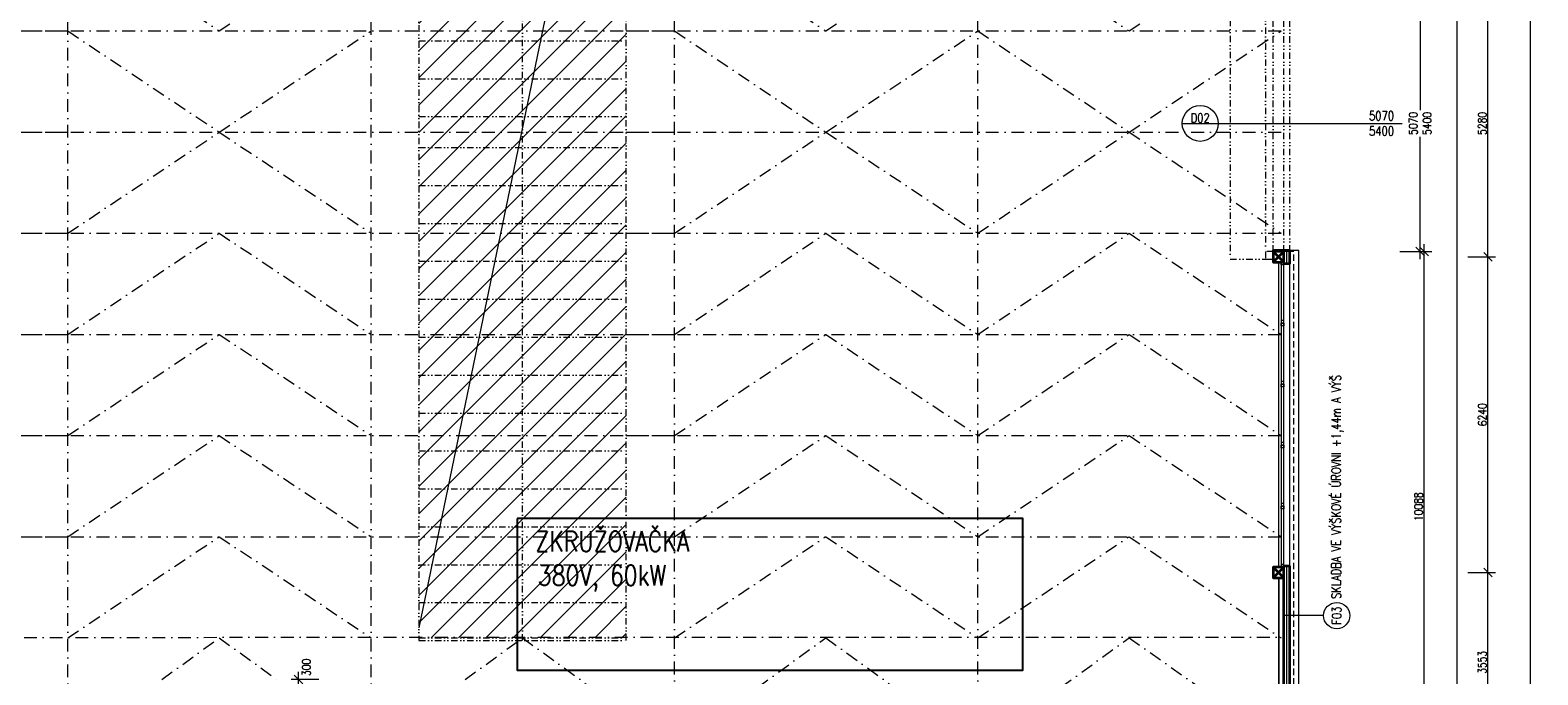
# Model space of a CAD drawing. Header units: millimetres. Extents: x -485339 to 286898, y -1189934 to 1602269.
# Tile 85 of 230: x -68625 to -38799, y -1040327 to -1027579. Entities that reach past the tile are written whole.
import ezdxf
from ezdxf.enums import TextEntityAlignment as Align

# ---------------------------------------------------------------- set-up
doc = ezdxf.new("R2010")
doc.units = ezdxf.units.MM
doc.header["$LTSCALE"] = 10
for name, pattern in [('DASHDOT', [25.4, 12.7, -6.35, 0, -6.35]), ('DASHED', [19.05, 12.7, -6.35]), ('DĚLICÍ2', [15.875, 6.35, -3.175, 0, -3.175, 0, -3.175]), ('ČÁRKOVANÁ2', [9.525, 6.35, -3.175])]:
    doc.linetypes.add(name, pattern=pattern)
doc.layers.get('Defpoints').update_dxf_attribs({"lineweight": 0})
for name, color, linetype, lineweight in [('N_dveře', 10, 'Continuous', 18), ('N_okna', 10, 'Continuous', 18), ('N_popis', 10, 'Continuous', 18), ('N_popis_otvory', 10, 'Continuous', 18), ('N_čáry_obv.plášt', 212, 'Continuous', 18), ('N_čáry_obv.plášt_obrys', 212, 'Continuous', 35), ('N_čáry_plné', 10, 'Continuous', 18), ('N_šrary', 10, 'Continuous', 18), ('St_kóty', 132, 'Continuous', 18), ('St_sloupy_opláštění_půdorys', 25, 'Continuous', 35), ('St_čáry_nad', 250, 'DĚLICÍ2', 18), ('St_čáry_osy', 250, 'DASHDOT', 18), ('St_čáry_plné', 250, 'Continuous', 18), ('St_čáry_pod', 250, 'ČÁRKOVANÁ2', 18)]:
    doc.layers.add(name, color=color, linetype=linetype, lineweight=lineweight)
for name, color, linetype in [('VYBAVENÍ', 222, 'Continuous'), ('VYBAVENÍ_POPIS', 222, 'Continuous'), ('VYBAVENÍ_POŽADAVKY', 200, 'Continuous')]:
    doc.layers.add(name, color=color, linetype=linetype)
doc.styles.get("Standard").update_dxf_attribs({"font": 'simplex.shx', "width": 0.8})
doc.linetypes.add('ZIGZAG', pattern='A,0.00254,-5.08,[131,ltypeshp.shx,S=5.08,R=0,X=-5.08,Y=0],-10.16,[131,ltypeshp.shx,S=5.08,R=180,X=5.08,Y=0],-5.08', length=20.32254)
doc.dimstyles.new('stavebníM100', dxfattribs={"dimtxt": 165, "dimasz": 170, "dimexe": 150, "dimexo": 100, "dimgap": 30, "dimtad": 1, "dimdec": 0, "dimtxsty": 'Standard', "dimblk": 'OBLIQUE', "dimcen": -2.5, "dimdle": 150, "dimclrd": 256, "dimclre": 256, "dimclrt": 256, "dimadec": 4, "dimazin": 0, "dimtfac": 1, "dimtdec": 0, "dimtmove": 2, "dimatfit": 3, "dimldrblk": 'OBLIQUE', "dimfxl": 400, "dimfxlon": 1, "dimlwd": -1, "dimlwe": -1, "dimarcsym": 0})

# ---------------------------------------------------------------- blocks, each defined once
blk = doc.blocks.new('*U5511')
at = {"layer": 'St_čáry_osy', "ltscale": 2}
blk.add_lwpolyline([(-3000, -1000), (-4, 1000), (3000, -1000)], dxfattribs=at)
blk = doc.blocks.new('*U5510')
at = {"layer": 'St_čáry_osy', "ltscale": 2}
for p in [(60000, 8000), (72000, 8000), (60000, 6000), (72000, 6000), (60000, 4000), (72000, 4000), (60000, 2000), (72000, 2000), (60000, 0), (72000, 0)]:
    blk.add_blockref('*U5511', p, dxfattribs=at)
blk = doc.blocks.new('*U5513')
at = {"layer": 'St_čáry_osy', "ltscale": 2}
blk.add_lwpolyline([(-3000, -1000), (-4, 1000), (3000, -1000)], dxfattribs=at)
blk = doc.blocks.new('*U5512')
at = {"layer": 'St_čáry_osy', "ltscale": 2}
for p in [(60000, 8000), (72000, 8000), (60000, 6000), (72000, 6000)]:
    blk.add_blockref('*U5513', p, dxfattribs=at)
blk = doc.blocks.new('*U5515')
at = {"layer": 'St_čáry_osy', "ltscale": 2}
for points in [[(-3950, 8000), (9058, 8000)], [(-3950, 6000), (9058, 6000)], [(-3950, 4000), (9058, 4000)], [(-3950, 2000), (9058, 2000)], [(-3950, 0), (9058, 0)], [(-3950, -2000), (9058, -2000)], [(-3950, -4000), (9058, -4000)], [(-3950, -6000), (9058, -6000)], [(-3950, -8000), (9058, -8000)]]:
    blk.add_lwpolyline(points, dxfattribs=at)
blk = doc.blocks.new('*U5514')
at = {"layer": 'St_čáry_osy', "ltscale": 2}
for p in [(48000, 0), (60000, 0), (72000, 0)]:
    blk.add_blockref('*U5515', p, dxfattribs=at)
blk = doc.blocks.new('G$C7F8F446A')
at = {"layer": 'St_čáry_plné', "color": 0, "linetype": 'ByBlock', "ltscale": 2}
for p, q in [((20055, 4100), (-55, 4100)), ((-55, 0), (20055, 0))]:
    blk.add_line(p, q, dxfattribs=at)
for points in [[(-55, 4100), (-55, 0)], [(695, 4100), (695, 0)], [(1445, 4100), (1445, 0)], [(2195, 4100), (2195, 0)], [(2945, 4100), (2945, 0)], [(3695, 4100), (3695, 0)], [(4445, 4100), (4445, 0)], [(5195, 4100), (5195, 0)], [(5945, 4100), (5945, 0)], [(6695, 4100), (6695, 0)], [(7445, 4100), (7445, 0)], [(8195, 4100), (8195, 0)], [(8945, 4100), (8945, 0)], [(9695, 4100), (9695, 0)], [(10305, 4100), (10305, 0)], [(11055, 4100), (11055, 0)], [(11805, 4100), (11805, 0)], [(12555, 4100), (12555, 0)], [(13305, 4100), (13305, 0)], [(14055, 4100), (14055, 0)], [(14805, 4100), (14805, 0)], [(15555, 4100), (15555, 0)], [(16305, 4100), (16305, 0)], [(17055, 4100), (17055, 0)], [(17805, 4100), (17805, 0)], [(18555, 4100), (18555, 0)], [(19305, 4100), (19305, 0)], [(20055, 4100), (20055, 0)], [(-55, 2050), (20000, 2050)]]:
    blk.add_lwpolyline(points, dxfattribs=at)
at = {"layer": 'St_čáry_pod', "color": 0, "linetype": 'ByBlock', "ltscale": 2}
for p, q in [((0, 4100), (0, 0)), ((20000, 0), (20000, 4100))]:
    blk.add_line(p, q, dxfattribs=at)
blk = doc.blocks.new('G$C0F2906C7')
at = {"layer": 'St_sloupy_opláštění_půdorys', "ltscale": 2}
blk.add_lwpolyline([(-105, -105), (105, -105), (105, 105), (-105, 105)], close=True, dxfattribs=at)
for points in [[(-105, 105), (105, -105)], [(105, 105), (-105, -105)]]:
    blk.add_lwpolyline(points, dxfattribs=at)
blk = doc.blocks.new('_OBLIQUE')
at = {"color": 0, "linetype": 'ByBlock'}
blk.add_line((-0.5, -0.5), (0.5, 0.5), dxfattribs=at)
blk = doc.blocks.new('*D5765')
at = {"layer": 'Defpoints', "color": 0}
for p in [(-43705, -1031958), (-41047, -1031958), (-59725, -1042046)]:
    blk.add_point(p, dxfattribs=at)
at = {"layer": 'St_kóty'}
for p, q in [((-41447, -1031958), (-40897, -1031958)), ((-41047, -1042196), (-41047, -1031808)), ((-41447, -1042046), (-40897, -1042046))]:
    blk.add_line(p, q, dxfattribs=at)
at = {"layer": 'St_kóty', "linetype": 'ByBlock', "xscale": 170, "yscale": 170, "zscale": 170}
for p, rotation in [((-41047, -1031958), 90), ((-41047, -1042046), 270)]:
    blk.add_blockref('_OBLIQUE', p, dxfattribs=dict(at, rotation=rotation))
at = {"layer": 'St_kóty', "insert": (-41159, -1037002), "char_height": 165, "attachment_point": 5, "rotation": 90}
blk.add_mtext('10088', dxfattribs=at)
blk = doc.blocks.new('*D5766')
at = {"layer": 'Defpoints', "color": 0}
for p in [(-43705, -1026888), (-41127, -1026888), (-43705, -1031958)]:
    blk.add_point(p, dxfattribs=at)
at = {"layer": 'St_kóty'}
for p, q in [((-41527, -1026888), (-40977, -1026888)), ((-41127, -1026738), (-41127, -1029160)), ((-41127, -1032108), (-41127, -1029685)), ((-41527, -1031958), (-40977, -1031958))]:
    blk.add_line(p, q, dxfattribs=at)
at = {"layer": 'St_kóty', "linetype": 'ByBlock', "xscale": 170, "yscale": 170, "zscale": 170}
for p, rotation in [((-41127, -1026888), 90), ((-41127, -1031958), 270)]:
    blk.add_blockref('_OBLIQUE', p, dxfattribs=dict(at, rotation=rotation))
at = {"layer": 'St_kóty', "insert": (-41127, -1029423), "char_height": 165, "attachment_point": 5, "rotation": 90}
blk.add_mtext('5070\\P5400', dxfattribs=at)
blk = doc.blocks.new('*D5771')
at = {"layer": 'Defpoints', "color": 0}
for p in [(-43625, -992923), (-40393, -992923), (-59739, -1042046)]:
    blk.add_point(p, dxfattribs=at)
at = {"layer": 'St_kóty'}
for p, q in [((-40393, -1042196), (-40393, -992773)), ((-40793, -992923), (-40243, -992923)), ((-40793, -1042046), (-40243, -1042046))]:
    blk.add_line(p, q, dxfattribs=at)
at = {"layer": 'St_kóty', "linetype": 'ByBlock', "xscale": 170, "yscale": 170, "zscale": 170}
for p, rotation in [((-40393, -992923), 90), ((-40393, -1042046), 270)]:
    blk.add_blockref('_OBLIQUE', p, dxfattribs=dict(at, rotation=rotation))
at = {"layer": 'St_kóty', "insert": (-40506, -1017484), "char_height": 165, "attachment_point": 5, "rotation": 90}
blk.add_mtext('49123', dxfattribs=at)
blk = doc.blocks.new('*D5774')
at = {"layer": 'Defpoints', "color": 0}
for p in [(-43930, -1038303), (-39785, -1038303), (-43930, -1041856)]:
    blk.add_point(p, dxfattribs=at)
at = {"layer": 'St_kóty'}
for p, q in [((-39785, -1042006), (-39785, -1038153)), ((-40185, -1038303), (-39635, -1038303)), ((-40185, -1041856), (-39635, -1041856))]:
    blk.add_line(p, q, dxfattribs=at)
at = {"layer": 'St_kóty', "linetype": 'ByBlock', "xscale": 170, "yscale": 170, "zscale": 170}
for p, rotation in [((-39785, -1038303), 90), ((-39785, -1041856), 270)]:
    blk.add_blockref('_OBLIQUE', p, dxfattribs=dict(at, rotation=rotation))
at = {"layer": 'St_kóty', "insert": (-39898, -1040079), "char_height": 165, "attachment_point": 5, "rotation": 90}
blk.add_mtext('3553', dxfattribs=at)
blk = doc.blocks.new('*D5775')
at = {"layer": 'Defpoints', "color": 0}
for p in [(-43930, -1032063), (-39785, -1032063), (-43930, -1038303)]:
    blk.add_point(p, dxfattribs=at)
at = {"layer": 'St_kóty'}
for p, q in [((-39785, -1038453), (-39785, -1031913)), ((-40185, -1032063), (-39635, -1032063)), ((-40185, -1038303), (-39635, -1038303))]:
    blk.add_line(p, q, dxfattribs=at)
at = {"layer": 'St_kóty', "linetype": 'ByBlock', "xscale": 170, "yscale": 170, "zscale": 170}
for p, rotation in [((-39785, -1032063), 90), ((-39785, -1038303), 270)]:
    blk.add_blockref('_OBLIQUE', p, dxfattribs=dict(at, rotation=rotation))
at = {"layer": 'St_kóty', "insert": (-39898, -1035183), "char_height": 165, "attachment_point": 5, "rotation": 90}
blk.add_mtext('6240', dxfattribs=at)
blk = doc.blocks.new('*D5776')
at = {"layer": 'Defpoints', "color": 0}
for p in [(-43930, -1026783), (-39785, -1026783), (-43930, -1032063)]:
    blk.add_point(p, dxfattribs=at)
at = {"layer": 'St_kóty'}
for p, q in [((-40185, -1026783), (-39635, -1026783)), ((-39785, -1032213), (-39785, -1026633)), ((-40185, -1032063), (-39635, -1032063))]:
    blk.add_line(p, q, dxfattribs=at)
at = {"layer": 'St_kóty', "linetype": 'ByBlock', "xscale": 170, "yscale": 170, "zscale": 170}
for p, rotation in [((-39785, -1026783), 90), ((-39785, -1032063), 270)]:
    blk.add_blockref('_OBLIQUE', p, dxfattribs=dict(at, rotation=rotation))
at = {"layer": 'St_kóty', "insert": (-39898, -1029423), "char_height": 165, "attachment_point": 5, "rotation": 90}
blk.add_mtext('5280', dxfattribs=at)
blk = doc.blocks.new('*D5783')
at = {"layer": 'Defpoints', "color": 0}
for p in [(-43625, -992923), (-59725, -1060478), (-38949, -1060478)]:
    blk.add_point(p, dxfattribs=at)
at = {"layer": 'St_kóty'}
for p, q in [((-38949, -992773), (-38949, -1060628)), ((-39349, -992923), (-38799, -992923)), ((-39349, -1060478), (-38799, -1060478))]:
    blk.add_line(p, q, dxfattribs=at)
at = {"layer": 'St_kóty', "linetype": 'ByBlock', "xscale": 170, "yscale": 170, "zscale": 170}
for p, rotation in [((-38949, -992923), 90), ((-38949, -1060478), 270)]:
    blk.add_blockref('_OBLIQUE', p, dxfattribs=dict(at, rotation=rotation))
at = {"layer": 'St_kóty', "insert": (-39061, -1026700), "char_height": 165, "attachment_point": 5, "rotation": 90}
blk.add_mtext('67555', dxfattribs=at)
blk = doc.blocks.new('*D5806')
at = {"layer": 'Defpoints', "color": 0}
for p in [(-63314, -1040418), (-59725, -1040418), (-60025, -1040718)]:
    blk.add_point(p, dxfattribs=at)
at = {"layer": 'St_kóty'}
for p, q in [((-63314, -1040868), (-63314, -1040268)), ((-62914, -1040418), (-63464, -1040418)), ((-62914, -1040718), (-63464, -1040718))]:
    blk.add_line(p, q, dxfattribs=at)
at = {"layer": 'St_kóty', "linetype": 'ByBlock', "xscale": 170, "yscale": 170, "zscale": 170}
for p, rotation in [((-63314, -1040418), 90), ((-63314, -1040718), 270)]:
    blk.add_blockref('_OBLIQUE', p, dxfattribs=dict(at, rotation=rotation))
at = {"layer": 'St_kóty', "insert": (-63160, -1040179), "char_height": 165, "attachment_point": 5, "rotation": 90}
blk.add_mtext('300', dxfattribs=at)
blk = doc.blocks.new('G$C989355E2')
at = {"layer": 'N_dveře', "linetype": 'DĚLICÍ2', "ltscale": 2}
for points in [[(-850, 2685), (-850, -2685)], [(-850, 2685), (-150, 2685)], [(-150, 2535), (-150, -2535)], [(0, -2535), (0, 2535)], [(-850, -2685), (-150, -2685)]]:
    blk.add_lwpolyline(points, dxfattribs=at)
at = {"layer": 'N_dveře'}
blk.add_lwpolyline([(0, 2535), (-150, 2535), (-150, 2685), (0, 2685)], close=True, dxfattribs=at)
at = {"layer": 'N_dveře', "linetype": 'DĚLICÍ2', "ltscale": 2}
blk.add_lwpolyline([(0, -2535), (-150, -2535), (-150, -2685), (0, -2685)], close=True, dxfattribs=at)
blk = doc.blocks.new('G$CA450B66E')
at = {"layer": 'N_okna'}
for p, q in [((0, 0), (0, 50)), ((0, 50), (0, 0)), ((0, 50), (52, 50)), ((1206, 50), (0, 50)), ((52, 0), (0, 0)), ((0, 0), (1206, 0)), ((52, 50), (52, 0)), ((1154, 50), (1154, 0)), ((1206, 50), (1154, 50)), ((1154, 0), (1206, 0)), ((1206, 0), (1206, 50)), ((1206, 0), (1206, 50)), ((1206, 50), (1206, 0)), ((1206, 0), (1206, 50)), ((1206, 0), (1206, 50)), ((1206, 50), (1206, 0)), ((1206, 50), (1206, 50)), ((1206, 50), (1258, 50)), ((2412, 50), (1206, 50)), ((1206, 0), (1206, 0)), ((1258, 0), (1206, 0)), ((1206, 0), (2412, 0)), ((1258, 50), (1258, 0)), ((2360, 50), (2360, 0)), ((2412, 50), (2360, 50)), ((2360, 0), (2412, 0)), ((2412, 0), (2412, 50)), ((2412, 0), (2412, 50)), ((2412, 50), (2412, 0)), ((2412, 0), (2412, 50)), ((2412, 0), (2412, 50)), ((2412, 50), (2412, 0)), ((2412, 50), (2412, 50)), ((2412, 50), (2464, 50)), ((3618, 50), (2412, 50)), ((2412, 0), (2412, 0)), ((2464, 0), (2412, 0)), ((2412, 0), (3618, 0)), ((2464, 50), (2464, 0)), ((3566, 50), (3566, 0)), ((3618, 50), (3566, 50)), ((3566, 0), (3618, 0)), ((3618, 0), (3618, 50)), ((3618, 0), (3618, 50)), ((3618, 50), (3618, 0)), ((3618, 0), (3618, 50)), ((3618, 0), (3618, 50)), ((3618, 50), (3618, 0)), ((3618, 50), (3618, 50)), ((3618, 50), (3670, 50)), ((4824, 50), (3618, 50)), ((3618, 0), (3618, 0)), ((3670, 0), (3618, 0)), ((3618, 0), (4824, 0)), ((3670, 50), (3670, 0)), ((4772, 50), (4772, 0)), ((4824, 50), (4772, 50)), ((4772, 0), (4824, 0)), ((4824, 0), (4824, 50)), ((4824, 0), (4824, 50)), ((4824, 50), (4824, 0)), ((4824, 0), (4824, 50)), ((4824, 0), (4824, 50)), ((4824, 50), (4824, 0)), ((4824, 50), (4824, 50)), ((4824, 50), (4876, 50)), ((6030, 50), (4824, 50)), ((4824, 0), (4824, 0)), ((4876, 0), (4824, 0)), ((4824, 0), (6030, 0)), ((4876, 50), (4876, 0)), ((5978, 50), (5978, 0)), ((6030, 50), (5978, 50)), ((5978, 0), (6030, 0)), ((6030, 0), (6030, 50)), ((6030, 0), (6030, 50))]:
    blk.add_line(p, q, dxfattribs=at)
blk.add_lwpolyline([(0, 0), (6030, 0), (6030, 50), (0, 50)], close=True, dxfattribs=at)

msp = doc.modelspace()

# ---------------------------------------------------------------- hatches: boundary and pattern name
at = {"layer": 'N_šrary', "linetype": 'DASHED'}
h = msp.add_hatch(dxfattribs=at)
h.set_pattern_fill('ANSI31', color=256, scale=120)
h.set_pattern_definition([(45, (84000, -425057.46), (-269.40768, 269.40768), [])])
h.paths.add_polyline_path([(-60934.2, -1039594.2), (-56834.1, -1039593.6), (-56834.2, -1019594.2), (-60934.2, -1019594.2)])

# ---------------------------------------------------------------- linework, layer by layer
at = {"layer": 'N_popis'}
for points in [[(-56834.2, -1019594.2), (-60934.2, -1039394.2)], [(-43037.9, -1039155.4), (-43825.2, -1039155.4)]]:
    msp.add_lwpolyline(points, dxfattribs=at)
msp.add_circle((-42778, -1039155.4), 259.9, dxfattribs=at)
at = {"layer": 'N_popis_otvory'}
msp.add_lwpolyline([(-45123.3, -1029422.6), (-41484.6, -1029422.6)], dxfattribs=at)
msp.add_circle((-45477.9, -1029422.6), 354.6, dxfattribs=at)
at = {"layer": 'N_čáry_obv.plášt', "linetype": 'ZIGZAG', "ltscale": 0.2}
msp.add_lwpolyline([(-44035.2, -1031947.6), (-43705.2, -1031947.6)], dxfattribs=at)
at = {"layer": 'N_čáry_obv.plášt', "linetype": 'ZIGZAG'}
for points in [[(-43765.2, -1032193.7), (-43765.2, -1031957.6)], [(-43765.2, -1042020.7), (-43765.2, -1038172.6)]]:
    msp.add_lwpolyline(points, dxfattribs=at)
at = {"layer": 'N_čáry_obv.plášt'}
msp.add_lwpolyline([(-43705.2, -1038172.6), (-43705.2, -1032192.6)], dxfattribs=at)
at = {"layer": 'N_čáry_obv.plášt_obrys'}
for points in [[(-43825.2, -1032193.7), (-43705.2, -1032193.7), (-43705.2, -1031957.6), (-43705.2, -1031937.6), (-44035.2, -1031937.6), (-44035.2, -1031957.6)], [(-43825.2, -1041960.7), (-43825.2, -1038172.6)], [(-43825.2, -1038172.6), (-43705.2, -1038172.6)], [(-43705.2, -1042080.7), (-43705.2, -1038172.6)]]:
    msp.add_lwpolyline(points, dxfattribs=at)
at = {"layer": 'N_čáry_plné'}
msp.add_lwpolyline([(-45832.5, -1029422.6), (-45123.3, -1029422.6)], dxfattribs=at)
at = {"layer": 'N_čáry_plné', "ltscale": 2}
msp.add_lwpolyline([(-59624.9, -1042145.8), (-43525.2, -1042145.8), (-43525.2, -1031937.6), (-43825.2, -1031937.6)], dxfattribs=at)
at = {"layer": 'St_čáry_nad', "ltscale": 2}
for points in [[(-43825.2, -1031957.6), (-43825.2, -1026887.6)], [(-43705.2, -1031957.6), (-43705.2, -1026887.6)]]:
    msp.add_lwpolyline(points, dxfattribs=at)
at = {"layer": 'St_čáry_osy', "ltscale": 2}
for points in [[(-67879.9, -1040882.6), (-67879.9, -992785.6)], [(-61879.9, -1040882.6), (-61879.9, -992785.6)], [(-55879.9, -1041843.2), (-55879.9, -992785.6)], [(-49879.9, -1041843.2), (-49879.9, -992785.6)], [(-49879.9, -1025595.1), (-46884.2, -1027595.1), (-43878.9, -1025595.1)], [(-49879.9, -1027595.1), (-46884.2, -1029595.1), (-43878.9, -1027595.1)], [(-49879.9, -1031595.1), (-46884.2, -1029595.1), (-43878.9, -1031595.1)], [(-49879.9, -1033595.1), (-46884.2, -1031595.1), (-43878.9, -1033595.1)], [(-49879.9, -1035595.1), (-46884.2, -1033595.1), (-43878.9, -1035595.1)], [(-49879.9, -1037595.1), (-46884.2, -1035595.1), (-43878.9, -1037595.1)], [(-49879.9, -1039595.1), (-46884.2, -1037595.1), (-43878.9, -1039595.1)], [(-139879.9, -1039595.1), (-43825.2, -1039582.3)], [(-66018.3, -1040417.6), (-64884.2, -1039595.1), (-63746.8, -1040417.6)], [(-60018.3, -1040417.6), (-58884.2, -1039595.1), (-55879.9, -1041767.6)], [(-55879.9, -1041767.6), (-52884.2, -1039595.1), (-49879.9, -1041767.6)], [(-49879.9, -1041766.8), (-46884.2, -1039594.3), (-43825.2, -1041744.8)]]:
    msp.add_lwpolyline(points, dxfattribs=at)
at = {"layer": 'St_čáry_plné', "ltscale": 2}
msp.add_line((-43925.2, -1038407.6), (-43925.2, -1041750.7), dxfattribs=at)
for points in [[(-43925.2, -1038197.6), (-43925.2, -1032167.6)], [(-43925.2, -1041750.7), (-43925.2, -1038407.6)]]:
    msp.add_lwpolyline(points, dxfattribs=at)
at = {"layer": 'St_čáry_pod', "ltscale": 2}
msp.add_lwpolyline([(-59724.9, -1042045.8), (-43625.2, -1042045.8), (-43625.2, -1031957.6), (-43825.2, -1031957.6)], dxfattribs=at)
at = {"layer": 'VYBAVENÍ'}
msp.add_lwpolyline([(-58989.5, -1037235.7), (-58989.5, -1040235.7), (-48989.5, -1040235.7), (-48989.5, -1037235.7)], close=True, dxfattribs=at)

# ---------------------------------------------------------------- block references
at = {"layer": 'N_dveře'}
msp.add_blockref('G$C989355E2', (-44035.2, -1029422.6), dxfattribs=at)
at = {"layer": 'N_okna', "rotation": 270}
msp.add_blockref('G$CA450B66E', (-43875.2, -1032167.6), dxfattribs=at)
at = {"layer": 'St_sloupy_opláštění_půdorys', "ltscale": 2, "rotation": 90}
for p in [(-43930.2, -1032062.6), (-43930.2, -1038302.6)]:
    msp.add_blockref('G$C0F2906C7', p, dxfattribs=at)
at = {"layer": 'St_čáry_nad', "ltscale": 2, "rotation": 90}
msp.add_blockref('G$C7F8F446A', (-56834.2, -1039594.2), dxfattribs=at)
at = {"layer": 'St_čáry_osy', "ltscale": 2, "xscale": -1, "rotation": 180}
msp.add_blockref('*U5512', (-124879.9, -1020595.1), dxfattribs=at)
at = {"layer": 'St_čáry_osy', "ltscale": 2}
for name, p in [('*U5514', (-124884.2, -1029595.1)), ('*U5510', (-124879.9, -1038595.1))]:
    msp.add_blockref(name, p, dxfattribs=at)

# ---------------------------------------------------------------- texts
at = {"layer": 'N_popis', "width": 0.8}
msp.add_text('SKLADBA VE VÝŠKOVÉ ÚROVNI +1,44m A VÝŠ', height=180, rotation=90, dxfattribs=at).set_placement((-42698.6, -1038825.3))
msp.add_text('F03', height=180, rotation=90, dxfattribs=at).set_placement((-42778, -1039155.4), align=Align.MIDDLE_CENTER)
at = {"layer": 'N_popis_otvory', "width": 0.8}
msp.add_text('D02', height=180, dxfattribs=at).set_placement((-45477.9, -1029314.8), align=Align.MIDDLE_CENTER)
at = {"layer": 'N_popis_otvory', "insert": (-41891.1, -1029422.6), "char_height": 180, "width": 1342.526, "attachment_point": 5}
msp.add_mtext('5070\\P5400', dxfattribs=at)
at = {"layer": 'VYBAVENÍ_POPIS', "width": 0.8}
msp.add_text('ZKRUŽOVAČKA', height=400, dxfattribs=at).set_placement((-58628.9, -1037885.6))
at = {"layer": 'VYBAVENÍ_POŽADAVKY', "width": 0.8}
msp.add_text('380V, 60kW', height=400, dxfattribs=at).set_placement((-58581.7, -1038560.1))

# ---------------------------------------------------------------- dimensions: what is measured, and where the dimension line sits
at = {"layer": 'St_kóty'}
for base, p1, p2, picture, middle in [((-40393.4, -992922.8), (-59739.4, -1042045.8), (-43625.2, -992922.8), '*D5771', (-40505.9, -1017484.3)), ((-38948.9, -1060477.6), (-43625.2, -992922.8), (-59724.9, -1060477.6), '*D5783', (-39061.4, -1026700.2)), ((-39785.1, -1026782.6), (-43930.2, -1032062.6), (-43930.2, -1026782.6), '*D5776', (-39897.6, -1029422.6)), ((-41046.9, -1031957.6), (-59724.9, -1042045.8), (-43705.2, -1031957.6), '*D5765', (-41159.4, -1037001.7)), ((-39785.1, -1032062.6), (-43930.2, -1038302.6), (-43930.2, -1032062.6), '*D5775', (-39897.6, -1035182.6)), ((-39785.1, -1038302.6), (-43930.2, -1041855.7), (-43930.2, -1038302.6), '*D5774', (-39897.6, -1040079.2))]:
    dim = msp.add_linear_dim(base=base, p1=p1, p2=p2, angle=90, dimstyle='stavebníM100', dxfattribs=at)
    dim.commit()
    dim.dimension.update_dxf_attribs({"geometry": picture, "text_midpoint": middle})
dim = msp.add_linear_dim(base=(-41126.9, -1026887.6), p1=(-43705.2, -1031957.6), p2=(-43705.2, -1026887.6), angle=90, text='<>\\P5400', dimstyle='stavebníM100', override={"dimtxsty": 'Standard'}, dxfattribs=at)
dim.commit()
dim.dimension.update_dxf_attribs({"geometry": '*D5766', "text_midpoint": (-41126.9, -1029422.6), "dimtype": 160})
dim = msp.add_linear_dim(base=(-63313.9, -1040417.6), p1=(-60024.9, -1040717.6), p2=(-59724.9, -1040417.6), angle=90, dimstyle='stavebníM100', dxfattribs=at)
dim.commit()
dim.dimension.update_dxf_attribs({"geometry": '*D5806', "text_midpoint": (-63159.6, -1040179.5), "dimtype": 160})

doc.saveas('drawing.dxf')
